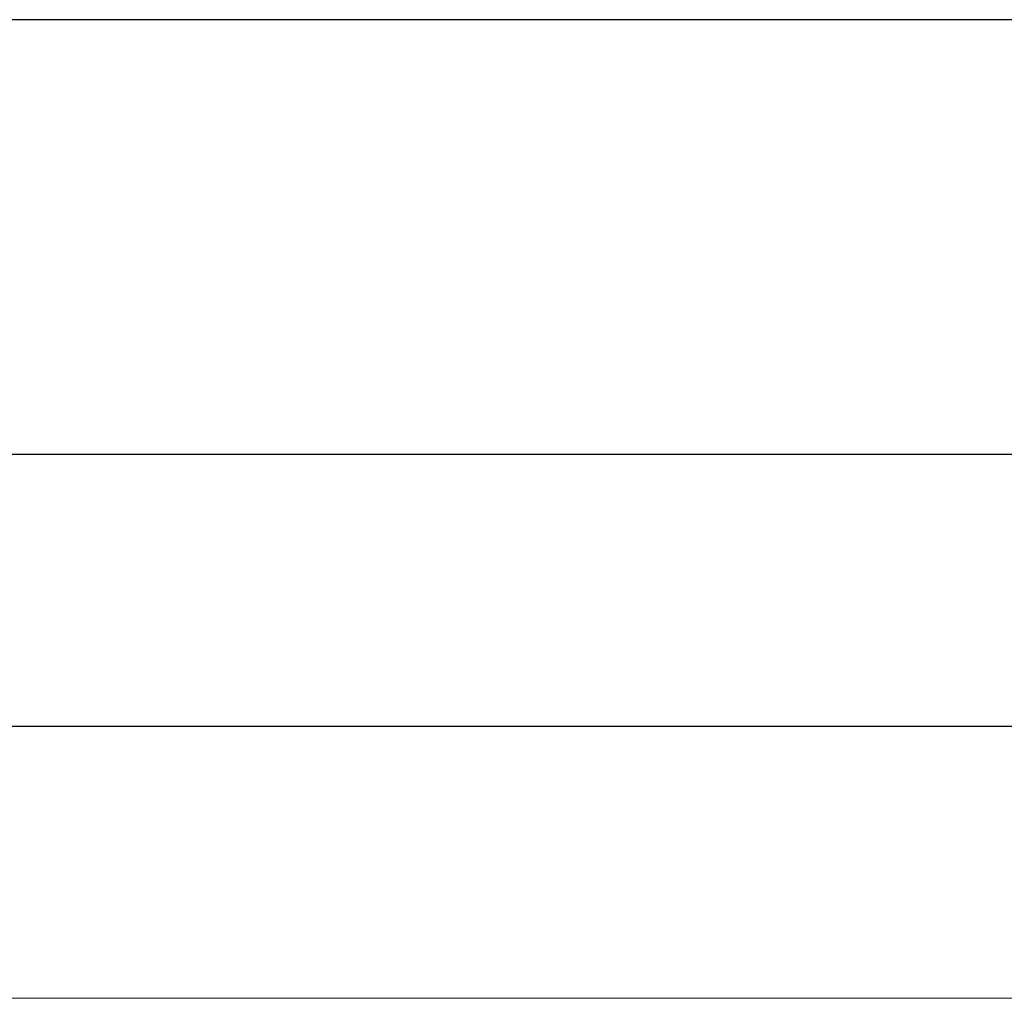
# Model space of a CAD drawing. Header units: millimetres. Extents: x 11 to 55443, y -2 to 19464.
# Tile 115 of 135: x 41611 to 41792, y 10654 to 10834. Entities that reach past the tile are written whole.
import ezdxf

# ---------------------------------------------------------------- set-up
doc = ezdxf.new("R2010")
doc.units = ezdxf.units.MM
doc.header["$MEASUREMENT"] = 0
doc.linetypes.add('Wipeout_Contour', pattern=[1000, 0, -1000])
doc.layers.add('Nowe_A__STROPY', color=7, linetype='Continuous')
doc.layers.add('Nowe_A__STROPY_Nr_pióra__1', color=7, linetype='Continuous', lineweight=13)
doc.layers.add('Nowe_A__STROPY_Nr_pióra__21', color=7, linetype='Continuous', lineweight=25)

# ---------------------------------------------------------------- blocks, each defined once
blk = doc.blocks.new('ElemPrzekroju_27_1', base_point=(7287.15, 10853.98))
at = {"color": 254, "linetype": 'Wipeout_Contour', "lineweight": 0, "ltscale": 122838.887801}
blk.add_wipeout([(49533.61, 10753.98), (429.78, 10753.98), (429.78, 10703.98), (49533.61, 10703.98)], dxfattribs=at).dxf.layer = 'Nowe_A__STROPY'
at = {"color": 254, "linetype": 'Wipeout_Contour', "lineweight": 0, "ltscale": 122996.403299}
blk.add_wipeout([(49533.61, 10833.98), (429.78, 10833.98), (429.78, 10753.98), (49533.61, 10753.98)], dxfattribs=at).dxf.layer = 'Nowe_A__STROPY'
at = {"color": 254, "linetype": 'Wipeout_Contour', "lineweight": 0, "ltscale": 122717.845394}
blk.add_wipeout([(429.78, 10653.98), (49533.61, 10653.98), (49533.61, 10703.98), (429.78, 10703.98)], dxfattribs=at).dxf.layer = 'Nowe_A__STROPY'
at = {"layer": 'Nowe_A__STROPY_Nr_pióra__1', "color": 7, "linetype": 'Continuous', "lineweight": 13}
blk.add_line((49533.61, 10653.98), (429.78, 10653.98), dxfattribs=at)
at = {"layer": 'Nowe_A__STROPY_Nr_pióra__21', "color": 7, "linetype": 'Continuous', "lineweight": 25}
for p, q in [((49533.61, 10833.98), (429.78, 10833.98)), ((49533.61, 10753.98), (429.78, 10753.98)), ((49533.61, 10703.98), (429.78, 10703.98))]:
    blk.add_line(p, q, dxfattribs=at)

msp = doc.modelspace()

# ---------------------------------------------------------------- block references
at = {"layer": 'Nowe_A__STROPY', "lineweight": 0}
msp.add_blockref('ElemPrzekroju_27_1', (7287.15, 10853.98), dxfattribs=at)

doc.saveas('drawing.dxf')
